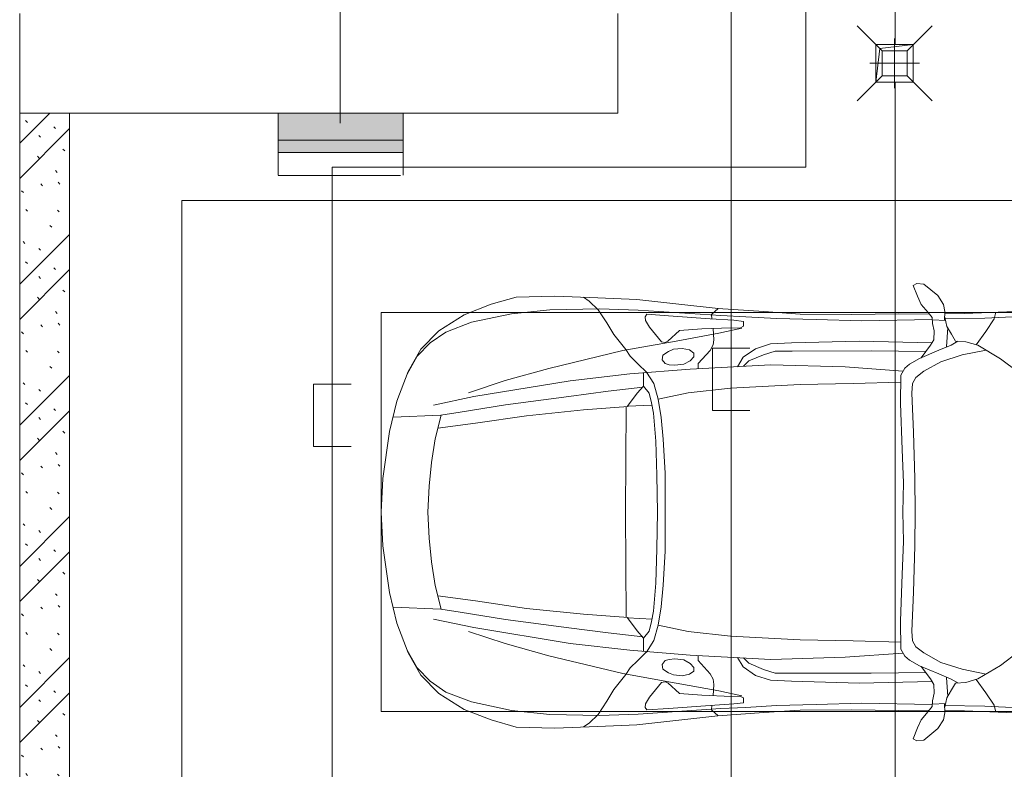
# Model space of a CAD drawing. Header units: millimetres. Extents: x -32229 to 169101, y -13689 to 125138.
# Tile 221 of 256: x 89205 to 93155, y 46318 to 49325. Entities that reach past the tile are written whole.
import ezdxf

# ---------------------------------------------------------------- set-up
doc = ezdxf.new("R2010")
doc.units = ezdxf.units.MM
for name, color, linetype, lineweight in [('A-____-NOTE-TEXT', 5, 'Continuous', 18), ('A-DETL-____-THIN', 7, 'Continuous', 9), ('A-DETL-GENF-OTLN', 7, 'Continuous', 18), ('A-FLOR-____-OTLN', 7, 'Continuous', 18), ('A-WALL-____-PATT', 7, 'Continuous', 40), ('C-PRKG-____-OTLN', 7, 'Continuous', 18), ('I-WALL-____-MCUT', 7, 'Continuous', 40), ('M-EQPM-____-OTLN', 7, 'Continuous', 18), ('P-SANR-FIXT-OTLN', 7, 'Continuous', 18), ('S-COLS-____-MCUT', 7, 'Continuous', 40)]:
    doc.layers.add(name, color=color, linetype=linetype, lineweight=lineweight)
doc.layers.add('A-DETL-____-OTLN', color=7, linetype='Continuous', lineweight=9, true_color=0x00a600)

# ---------------------------------------------------------------- blocks, each defined once
blk = doc.blocks.new('АР_Машиноместо - 4900x2400_М__5300х2500_-3113489--01 ЭМ')
at = {"layer": 'A-DETL-GENF-OTLN', "color": 253, "lineweight": 13, "true_color": 0xaaaaaa}
for p, q in [((927, 4466.6), (804.4, 4436.7)), ((1114.6, 4493), (927, 4466.6)), ((1250, 4500), (1114.6, 4493)), ((1250, 4500), (1385.4, 4493)), ((1385.4, 4493), (1573, 4466.6)), ((1573, 4466.6), (1695.6, 4436.7)), ((804.4, 4436.7), (686, 4391.6)), ((861.2, 4260.3), (869.3, 4451.1)), ((1638.8, 4260.3), (1630.7, 4451.1)), ((1695.6, 4436.7), (1814, 4391.6)), ((686, 4391.6), (596.3, 4340.6)), ((1814, 4391.6), (1903.7, 4340.6)), ((596.3, 4340.6), (522.5, 4267.9)), ((1146, 4306.7), (1050.4, 4297.3)), ((1250, 4312), (1146, 4306.7)), ((1250, 4312), (1354, 4306.7)), ((1354, 4306.7), (1449.6, 4297.3)), ((1903.7, 4340.6), (1977.5, 4267.9)), ((522.5, 4267.9), (458.6, 4167)), ((955.5, 4283.9), (861, 4259.4)), ((914, 4272.5), (893.6, 4121.6)), ((1050.4, 4297.3), (955.5, 4283.9)), ((1449.6, 4297.3), (1544.5, 4283.9)), ((1544.5, 4283.9), (1639, 4259.4)), ((1586, 4272.5), (1606.4, 4121.6)), ((1977.5, 4267.9), (2041.4, 4167)), ((458.6, 4167), (416.4, 4059.2)), ((2041.4, 4167), (2083.6, 4059.2)), ((893.6, 4121.6), (863.9, 3917.5)), ((1606.4, 4121.6), (1636.1, 3917.5)), ((416.4, 4059.2), (387.4, 3958.4)), ((2083.6, 4059.2), (2112.6, 3958.4)), ((387.4, 3958.4), (384, 3802.9)), ((2112.6, 3958.4), (2116, 3802.9)), ((863.9, 3917.5), (840.1, 3687.8)), ((1636.1, 3917.5), (1659.9, 3687.8)), ((384, 3802.9), (390.2, 3630)), ((2116, 3802.9), (2109.8, 3630)), ((403.8, 3665.5), (388.1, 3688.4)), ((840.1, 3687.8), (826.6, 3509.6)), ((1659.9, 3687.8), (1673.4, 3509.6)), ((2096.2, 3665.5), (2111.9, 3688.4)), ((438.6, 3629.8), (403.8, 3665.5)), ((2061.4, 3629.8), (2096.2, 3665.5)), ((390.2, 3630), (397.1, 3474.2)), ((491.4, 3594.2), (438.6, 3629.8)), ((2008.6, 3594.2), (2061.4, 3629.8)), ((2109.8, 3630), (2102.9, 3474.2)), ((537.9, 3567), (491.4, 3594.2)), ((598.3, 3518.6), (537.9, 3567)), ((1901.7, 3518.6), (1962.1, 3567)), ((1962.1, 3567), (2008.6, 3594.2)), ((624.9, 3501.2), (598.3, 3518.6)), ((1250, 3520.1), (827.2, 3517.2)), ((1250, 3520.1), (1672.8, 3517.2)), ((1875.1, 3501.2), (1901.7, 3518.6)), ((654.7, 3470.4), (624.9, 3501.2)), ((676.4, 3260.1), (695.7, 3502.8)), ((773.2, 3472.4), (825.6, 3512.1)), ((825.6, 3512.1), (821, 3413)), ((1674.4, 3512.1), (1679, 3413)), ((1726.8, 3472.4), (1674.4, 3512.1)), ((1823.6, 3260.1), (1804.3, 3502.8)), ((1845.3, 3470.4), (1875.1, 3501.2)), ((397.1, 3474.2), (415.7, 3305.9)), ((456.6, 3434.5), (466.2, 3441.1)), ((466.2, 3441.1), (481.5, 3439.1)), ((481.5, 3439.1), (508, 3422.8)), ((690.2, 3433.7), (654.7, 3470.4)), ((744.1, 3447.2), (691.3, 3447.2)), ((773, 3424.2), (744.1, 3447.2)), ((744.3, 3447), (773.2, 3472.4)), ((1755.7, 3447), (1726.8, 3472.4)), ((1727, 3424.2), (1755.7, 3447)), ((1755.7, 3447.2), (1808.7, 3447.2)), ((1809.8, 3433.7), (1845.3, 3470.4)), ((2018.5, 3439.1), (1992, 3422.8)), ((2033.8, 3441.1), (2018.5, 3439.1)), ((2043.4, 3434.5), (2033.8, 3441.1)), ((2102.9, 3474.2), (2084.3, 3305.9)), ((462.2, 3347.3), (456.6, 3434.5)), ((508, 3422.8), (566.8, 3375.1)), ((811.1, 3414.8), (773, 3424.2)), ((853.3, 3407.2), (811.1, 3414.8)), ((965.3, 3397.8), (853.3, 3407.2)), ((1102.5, 3394.3), (965.3, 3397.8)), ((1397.5, 3394.3), (1534.7, 3397.8)), ((1534.7, 3397.8), (1646.7, 3407.2)), ((1646.7, 3407.2), (1688.9, 3414.8)), ((1688.9, 3414.8), (1727, 3424.2)), ((1992, 3422.8), (1933.2, 3375.1)), ((2037.8, 3347.3), (2043.4, 3434.5)), ((569.7, 3360.7), (564.6, 3349.7)), ((566.8, 3375.1), (569.7, 3360.7)), ((605.2, 3346.8), (620, 3369.3)), ((620, 3369.3), (638.7, 3372.5)), ((638.7, 3372.5), (654.1, 3360.7)), ((654.1, 3360.7), (658.7, 3344.5)), ((1250, 3391.3), (1102.5, 3394.3)), ((1250, 3391.3), (1397.5, 3394.3)), ((1845.9, 3360.7), (1841.3, 3344.5)), ((1861.3, 3372.5), (1845.9, 3360.7)), ((1880, 3369.3), (1861.3, 3372.5)), ((1894.8, 3346.8), (1880, 3369.3)), ((1933.2, 3375.1), (1930.3, 3360.7)), ((1930.3, 3360.7), (1935.4, 3349.7)), ((474.8, 3179.9), (462.2, 3347.3)), ((564.6, 3349.7), (522.2, 3303.2)), ((593.6, 3292.5), (597.1, 3327.4)), ((597.1, 3327.4), (605.2, 3346.8)), ((661.1, 3321.2), (657.2, 3286.3)), ((658.7, 3344.5), (661.1, 3321.2)), ((1841.3, 3344.5), (1838.9, 3321.2)), ((1838.9, 3321.2), (1842.8, 3286.3)), ((1902.9, 3327.4), (1894.8, 3346.8)), ((1906.4, 3292.5), (1902.9, 3327.4)), ((1935.4, 3349.7), (1977.8, 3303.2)), ((2025.2, 3179.9), (2037.8, 3347.3)), ((415.7, 3305.9), (432.8, 3149.3)), ((522.2, 3303.2), (515.3, 3213.7)), ((599.8, 3262.3), (593.6, 3292.5)), ((657.2, 3286.3), (643.2, 3259.9)), ((1842.8, 3286.3), (1856.8, 3259.9)), ((1900.2, 3262.3), (1906.4, 3292.5)), ((1977.8, 3303.2), (1984.7, 3213.7)), ((2084.3, 3305.9), (2067.1, 3148.3)), ((612.1, 3245.7), (599.8, 3262.3)), ((626.8, 3246.1), (612.1, 3245.7)), ((643.2, 3259.9), (626.8, 3246.1)), ((659.3, 2936), (676.4, 3260.1)), ((1840.7, 2936), (1823.6, 3260.1)), ((1856.8, 3259.9), (1873.2, 3246.1)), ((1873.2, 3246.1), (1887.9, 3245.7)), ((1887.9, 3245.7), (1900.2, 3262.3)), ((515.3, 3213.7), (510.9, 3094.6)), ((654.5, 3228.1), (601.7, 3179.4)), ((674.6, 3227.6), (654.5, 3228.1)), ((1825.4, 3227.6), (1845.5, 3228.1)), ((1845.5, 3228.1), (1898.3, 3179.4)), ((1984.7, 3213.7), (1989.1, 3094.6)), ((456.9, 3174.2), (432.9, 3148.3)), ((475.2, 3173.5), (456.9, 3174.2)), ((480.8, 3085), (474.8, 3179.9)), ((558.4, 3165.4), (513.6, 3168)), ((579.5, 3167.7), (558.4, 3165.4)), ((601.7, 3179.4), (579.5, 3167.7)), ((1898.3, 3179.4), (1920.5, 3167.7)), ((1920.5, 3167.7), (1941.6, 3165.4)), ((1941.6, 3165.4), (1986.4, 3168)), ((2019.2, 3085), (2025.2, 3179.9)), ((2024.8, 3173.5), (2043.1, 3174.2)), ((2043.1, 3174.2), (2067.1, 3148.3)), ((432.8, 3149.3), (446, 2964.8)), ((2067.2, 3149.3), (2054, 2964.8)), ((485.6, 3046.1), (480.8, 3085)), ((510.9, 3094.6), (512.2, 3061.4)), ((1989.1, 3094.6), (1987.8, 3061.4)), ((2014.4, 3046.1), (2019.2, 3085)), ((504.5, 3046.6), (485.6, 3046.1)), ((512.2, 3061.4), (504.5, 3046.6)), ((665.1, 3046.1), (643.6, 3024.6)), ((1834.9, 3046.1), (1856.4, 3024.6)), ((1987.8, 3061.4), (1995.5, 3046.6)), ((1995.5, 3046.6), (2014.4, 3046.1)), ((643.6, 3024.6), (618.7, 2966.7)), ((1856.4, 3024.6), (1881.3, 2966.7)), ((446, 2964.8), (456.1, 2818.3)), ((618.7, 2966.7), (604.4, 2919.4)), ((1881.3, 2966.7), (1895.6, 2919.4)), ((2054, 2964.8), (2043.9, 2818.3)), ((667.8, 2638.3), (659.3, 2936)), ((1832.2, 2638.3), (1840.7, 2936)), ((604.4, 2919.4), (604.4, 2850.8)), ((1895.6, 2919.4), (1895.6, 2850.8)), ((604.4, 2850.8), (603.5, 2534.3)), ((1895.6, 2850.8), (1896.5, 2534.3)), ((456.1, 2818.3), (456.8, 2613.6)), ((2043.9, 2818.3), (2043.2, 2613.6)), ((456.8, 2613.6), (454.5, 2423.6)), ((684.8, 2406.5), (667.8, 2638.3)), ((1815.2, 2406.5), (1832.2, 2638.3)), ((2043.2, 2613.6), (2045.5, 2423.6)), ((603.5, 2534.3), (606.1, 2314.9)), ((1896.5, 2534.3), (1893.9, 2314.9)), ((454.5, 2423.6), (456, 2301.1)), ((700.6, 2415.4), (672.8, 2399.7)), ((813.8, 2416.7), (700.6, 2415.4)), ((999.2, 2409.3), (813.8, 2416.7)), ((1500.8, 2409.3), (1686.2, 2416.7)), ((1686.2, 2416.7), (1799.4, 2415.4)), ((1799.4, 2415.4), (1827.2, 2399.7)), ((2045.5, 2423.6), (2044, 2301.1)), ((656.7, 2380.3), (633.8, 2340.5)), ((672.8, 2399.7), (656.7, 2380.3)), ((772.7, 2371.5), (734.3, 2368.8)), ((929.1, 2364.1), (772.7, 2371.5)), ((1132.7, 2404.6), (999.2, 2409.3)), ((1250, 2406.6), (1132.7, 2404.6)), ((1250, 2406.6), (1367.3, 2404.6)), ((1367.3, 2404.6), (1500.8, 2409.3)), ((1570.9, 2364.1), (1727.3, 2371.5)), ((1727.3, 2371.5), (1765.7, 2368.8)), ((1827.2, 2399.7), (1843.3, 2380.3)), ((1843.3, 2380.3), (1866.2, 2340.5)), ((341.2, 2366.2), (333.1, 2350.6)), ((333.1, 2350.6), (335.2, 2322.3)), ((384.4, 2347.9), (341.2, 2366.2)), ((417.4, 2333.8), (384.4, 2347.9)), ((449.8, 2306.1), (417.4, 2333.8)), ((630.6, 2332.9), (580.6, 2296)), ((633.8, 2340.5), (600.8, 2263)), ((710, 2355.4), (685.1, 2322.3)), ((734.3, 2368.8), (710, 2355.4)), ((1115.2, 2358.7), (929.1, 2364.1)), ((1250, 2357.8), (1115.2, 2358.7)), ((1250, 2357.8), (1384.8, 2358.7)), ((1384.8, 2358.7), (1570.9, 2364.1)), ((1765.7, 2368.8), (1790, 2355.4)), ((1790, 2355.4), (1814.9, 2322.3)), ((1866.2, 2340.5), (1899.2, 2263)), ((1869.4, 2332.9), (1919.4, 2296)), ((2050.2, 2306.1), (2082.6, 2333.8)), ((2082.6, 2333.8), (2115.6, 2347.9)), ((2115.6, 2347.9), (2158.8, 2366.2)), ((2158.8, 2366.2), (2166.9, 2350.6)), ((2166.9, 2350.6), (2164.8, 2322.3)), ((335.2, 2322.3), (381.7, 2266.4)), ((470, 2290), (449.8, 2306.1)), ((580.6, 2296), (559, 2282.6)), ((685.1, 2322.3), (647.3, 2254.2)), ((1814.9, 2322.3), (1852.7, 2254.2)), ((1919.4, 2296), (1941, 2282.6)), ((2030, 2290), (2050.2, 2306.1)), ((2164.8, 2322.3), (2118.3, 2266.4)), ((381.7, 2266.4), (417.4, 2243.4)), ((493.6, 2288.6), (470, 2290)), ((482, 2235.6), (479.1, 2288.7)), ((523.3, 2281.2), (493.6, 2288.6)), ((559, 2282.6), (523.3, 2281.2)), ((600.8, 2263), (579.9, 2213.8)), ((647.3, 2254.2), (619.7, 2168.6)), ((1852.7, 2254.2), (1880.3, 2168.6)), ((1899.2, 2263), (1920.1, 2213.8)), ((1941, 2282.6), (1976.7, 2281.2)), ((1976.7, 2281.2), (2006.4, 2288.6)), ((2006.4, 2288.6), (2030, 2290)), ((2018, 2235.6), (2020.9, 2288.7)), ((2118.3, 2266.4), (2082.6, 2243.4)), ((417.4, 2243.4), (445.1, 2238.7)), ((445.1, 2238.7), (481.8, 2239.5)), ((453, 2159.1), (455, 2238.9)), ((505.1, 2230), (467.5, 2239.2)), ((536.7, 2211.8), (505.1, 2230)), ((586.6, 2231.3), (510.1, 2227.1)), ((579.9, 2213.8), (564.9, 2186.5)), ((1913.4, 2231.3), (1989.9, 2227.1)), ((1920.1, 2213.8), (1935.1, 2186.5)), ((1963.3, 2211.8), (1994.9, 2230)), ((1994.9, 2230), (2032.5, 2239.2)), ((2054.9, 2238.7), (2018.2, 2239.5)), ((2047, 2159.1), (2045, 2238.9)), ((2082.6, 2243.4), (2054.9, 2238.7)), ((564.3, 2195.4), (536.7, 2211.8)), ((567.1, 2153.8), (564.3, 2195.4)), ((1932.9, 2153.8), (1935.7, 2195.4)), ((1935.7, 2195.4), (1963.3, 2211.8)), ((444.9, 1956.8), (453, 2159.1)), ((580.7, 2105.7), (567.1, 2153.8)), ((619.7, 2168.6), (600.3, 2072.7)), ((1880.3, 2168.6), (1899.7, 2072.7)), ((1919.3, 2105.7), (1932.9, 2153.8)), ((2055.1, 1956.8), (2047, 2159.1)), ((578.8, 2112.6), (525.5, 2074.6)), ((634.6, 2015), (580.7, 2105.7)), ((1865.4, 2015), (1919.3, 2105.7)), ((1921.2, 2112.6), (1974.5, 2074.6)), ((525.5, 2074.6), (475.1, 2041)), ((1974.5, 2074.6), (2024.9, 2041)), ((475.1, 2041), (447.5, 2034.4)), ((690.7, 1941.6), (634.6, 2015)), ((1809.3, 1941.6), (1865.4, 2015)), ((2024.9, 2041), (2052.5, 2034.4))]:
    blk.add_line(p, q, dxfattribs=at)
at = {"layer": 'A-DETL-GENF-OTLN', "color": 254, "lineweight": 13, "true_color": 0xd4d4d4}
for p, q in [((696.3, 4395.8), (625, 4354.8)), ((1803.7, 4395.8), (1875, 4354.8)), ((625, 4354.8), (571.5, 4303.1)), ((1875, 4354.8), (1928.5, 4303.1)), ((571.5, 4303.1), (527.8, 4239.8)), ((786.9, 4128.3), (821.1, 4289.8)), ((1713.1, 4128.3), (1678.9, 4289.8)), ((1928.5, 4303.1), (1972.2, 4239.8)), ((527.8, 4239.8), (488.6, 4138.1)), ((849, 4182.8), (861.2, 4260.3)), ((1651, 4182.8), (1638.8, 4260.3)), ((1972.2, 4239.8), (2011.4, 4138.1)), ((722.7, 4001.8), (771.7, 4149.8)), ((819.4, 4000.8), (849, 4182.8)), ((1680.6, 4000.8), (1651, 4182.8)), ((1777.3, 4001.8), (1728.3, 4149.8)), ((488.6, 4138.1), (454.7, 3976.8)), ((723.2, 3741.5), (786.9, 4128.3)), ((1776.8, 3741.5), (1713.1, 4128.3)), ((2011.4, 4138.1), (2045.3, 3976.8)), ((673.6, 3827.1), (722.7, 4001.8)), ((785.7, 3746.6), (819.4, 4000.8)), ((1714.3, 3746.6), (1680.6, 4000.8)), ((1826.4, 3827.1), (1777.3, 4001.8)), ((454.7, 3976.8), (438.6, 3823.4)), ((2045.3, 3976.8), (2061.4, 3823.4)), ((438.6, 3823.4), (434.2, 3623.7)), ((602.3, 3530.2), (673.6, 3827.1)), ((1897.7, 3530.2), (1826.4, 3827.1)), ((2061.4, 3823.4), (2065.8, 3623.7)), ((695.7, 3502.8), (723.2, 3741.5)), ((765.5, 3589.1), (785.7, 3746.6)), ((1734.5, 3589.1), (1714.3, 3746.6)), ((1804.3, 3502.8), (1776.8, 3741.5)), ((434.2, 3623.7), (439.5, 3468.5)), ((2065.8, 3623.7), (2060.5, 3468.5)), ((749.1, 3450.8), (765.5, 3589.1)), ((1750.9, 3450.8), (1734.5, 3589.1)), ((564, 3316.2), (602.3, 3530.2)), ((1936, 3316.2), (1897.7, 3530.2)), ((439.5, 3468.5), (462, 3136.6)), ((2060.5, 3468.5), (2038, 3136.6)), ((734.6, 3405.8), (688.5, 3435.5)), ((797.1, 3388.2), (734.6, 3405.8)), ((1702.9, 3388.2), (1765.4, 3405.8)), ((1765.4, 3405.8), (1811.5, 3435.5)), ((771.7, 3268.5), (797.1, 3388.2)), ((870, 3377.1), (797.1, 3388.2)), ((957.1, 3368.9), (870, 3377.1)), ((1093.5, 3360.7), (957.1, 3368.9)), ((1250, 3360.7), (1093.5, 3360.7)), ((1250, 3360.7), (1406.5, 3360.7)), ((1406.5, 3360.7), (1542.9, 3368.9)), ((1542.9, 3368.9), (1630, 3377.1)), ((1630, 3377.1), (1702.9, 3388.2)), ((1728.3, 3268.5), (1702.9, 3388.2)), ((532.7, 3145.9), (564, 3316.2)), ((1967.3, 3145.9), (1936, 3316.2)), ((752.8, 3099), (771.7, 3268.5)), ((1747.2, 3099), (1728.3, 3268.5)), ((462, 3136.6), (466.3, 3036.3)), ((512.5, 3053.2), (532.7, 3145.9)), ((1987.5, 3053.2), (1967.3, 3145.9)), ((2038, 3136.6), (2033.7, 3036.3)), ((737.8, 2818.3), (752.8, 3099)), ((1762.2, 2818.3), (1747.2, 3099)), ((595.2, 2997.9), (629, 3048.1)), ((629, 3048.1), (666.7, 3069.7)), ((1871, 3048.1), (1833.3, 3069.7)), ((1904.8, 2997.9), (1871, 3048.1)), ((466.3, 3036.3), (473.9, 2913.7)), ((2033.7, 3036.3), (2026.1, 2913.7)), ((575.7, 2937.4), (595.2, 2997.9)), ((1924.3, 2937.4), (1904.8, 2997.9)), ((571.6, 2853.3), (575.7, 2937.4)), ((1928.4, 2853.3), (1924.3, 2937.4)), ((473.9, 2913.7), (477.8, 2754.7)), ((2026.1, 2913.7), (2022.2, 2754.7)), ((564.4, 2580.5), (571.6, 2853.3)), ((1935.6, 2580.5), (1928.4, 2853.3)), ((733.8, 2606.7), (737.8, 2818.3)), ((1766.2, 2606.7), (1762.2, 2818.3)), ((477.8, 2754.7), (483.3, 2571.4)), ((2022.2, 2754.7), (2016.7, 2571.4)), ((483.3, 2571.4), (478, 2290)), ((570.6, 2291.4), (564.4, 2580.5)), ((728.4, 2415.7), (733.8, 2606.7)), ((1771.6, 2415.7), (1766.2, 2606.7)), ((1929.4, 2291.4), (1935.6, 2580.5)), ((2016.7, 2571.4), (2022, 2290)), ((471.8, 2077.7), (474.5, 2239.3)), ((2028.2, 2077.7), (2025.5, 2239.3)), ((462.8, 1889.5), (471.8, 2077.7)), ((2037.2, 1889.5), (2028.2, 2077.7))]:
    blk.add_line(p, q, dxfattribs=at)
at = {"layer": 'C-PRKG-____-OTLN', "color": 253, "lineweight": 13, "true_color": 0xaaaaaa}
for p, q in [((2500, 5300), (0, 5300)), ((2500, 0), (2500, 5300)), ((450, 4500), (2050, 4500)), ((450, 800), (450, 4500)), ((2050, 800), (2050, 4500))]:
    blk.add_line(p, q, dxfattribs=at)
blk = doc.blocks.new('АР_Канал вертикальный прямоугольный - ВК-5405369--01 ЭМ')
at = {"layer": 'M-EQPM-____-OTLN', "color": 253, "lineweight": 13, "true_color": 0xaaaaaa}
for p, q in [((75, 75), (-75, 75)), ((-75, 75), (-75, -75)), ((75, 75), (-75, 75)), ((-75, 75), (-75, -75)), ((-75, -75), (-75, 75)), ((-75, 75), (75, 75)), ((-75, -75), (-60, 60)), ((-75, -75), (-60, 60)), ((-60, 60), (75, 75)), ((-60, 60), (75, 75)), ((75, -75), (75, 75)), ((75, 75), (75, -75)), ((-75, -75), (75, -75)), ((75, -75), (-75, -75))]:
    blk.add_line(p, q, dxfattribs=at)
blk = doc.blocks.new('АР_Трап - 100-100-V67--01 ЭМ')
at = {"layer": 'P-SANR-FIXT-OTLN', "color": 253, "lineweight": 13, "true_color": 0xaaaaaa}
for p, q in [((-50, 50), (-150, 150)), ((50, 50), (150, 150)), ((0, -100), (0, 100)), ((-50, -50), (-50, 50)), ((50, 50), (-50, 50)), ((50, -50), (50, 50)), ((-100, 0), (100, 0)), ((-50, -50), (-150, -150)), ((-50, -50), (50, -50)), ((50, -50), (150, -150))]:
    blk.add_line(p, q, dxfattribs=at)
blk = doc.blocks.new('Наметкина 10_РД_АР_П_отсоединено_rvt-1--01 ЭМ')
at = {"layer": 'A-WALL-____-PATT', "lineweight": 5, "true_color": 0xaaaaaa}
h = blk.add_hatch(dxfattribs=at)
h.set_pattern_fill('FP_6', color=253, style=0, pattern_type=2)
h.set_pattern_definition([(135, (300.56, 377.28), (-565.6854, 6e-14), [10, -790]), (135, (349.8, 474.73), (-565.6854, 6e-14), [10, -790]), (135, (423.93, 473.06), (-565.6854, 6e-14), [10, -790]), (135, (229.92, 447.9), (-565.6854, 6e-14), [10, -790]), (135, (155.08, 447.9), (-565.6854, 6e-14), [10, -790]), (135, (114.9, 369.03), (-565.6854, 6e-14), [10, -790]), (135, (132.43, 285.8), (-565.6854, 6e-14), [10, -790]), (135, (214.66, 322), (-565.6854, 6e-14), [10, -790]), (135, (198.16, 261.88), (-565.6854, 6e-14), [10, -790]), (135, (45.2, 272.9), (-565.6854, 6e-14), [10, -790]), (135, (42.32, 336.16), (-565.6854, 6e-14), [10, -790]), (135, (92.26, 192.24), (-565.6854, 6e-14), [10, -790]), (135, (7.07, 149.2), (-565.6854, 6e-14), [10, -790]), (135, (80.6, 95.1), (-565.6854, 6e-14), [10, -790]), (135, (79.53, 36.94), (-565.6854, 6e-14), [10, -790]), (135, (153.87, 74.56), (-565.6854, 6e-14), [10, -790]), (135, (228.35, 124.8), (-565.6854, 6e-14), [10, -790]), (135, (279.75, 180.4), (-565.6854, 6e-14), [10, -790]), (135, (282.9, 31.63), (-565.6854, 6e-14), [10, -790]), (135, (377.38, 53.45), (-565.6854, 6e-14), [10, -790]), (135, (352.28, 102.7), (-565.6854, 6e-14), [10, -790]), (135, (354.05, 0), (-565.6854, 6e-14), [10, -790]), (135, (553.23, 16.45), (-565.6854, 6e-14), [10, -790]), (135, (542.38, 63.45), (-565.6854, 6e-14), [10, -790]), (135, (536.58, 239.3), (-565.6854, 6e-14), [10, -790]), (135, (475.85, 203.9), (-565.6854, 6e-14), [10, -790]), (135, (475.85, 316.54), (-565.6854, 6e-14), [10, -790]), (135, (520.8, 408.7), (-565.6854, 6e-14), [10, -790]), (135, (551.1, 470.8), (-565.6854, 6e-14), [10, -790]), (135, (235.25, 537.93), (-565.6854, 6e-14), [10, -790]), (135, (407.25, 547.65), (-565.6854, 6e-14), [10, -790]), (135, (94.5, 558.6), (-565.6854, 6e-14), [10, -790]), (135, (46.4, 532.3), (-565.6854, 6e-14), [10, -790]), (135, (85.56, 465.04), (-565.6854, 6e-14), [10, -790]), (135, (355.53, 181.14), (-565.6854, 6e-14), [10, -790]), (135, (362.23, 243.6), (-565.6854, 6e-14), [10, -790]), (135, (413.45, 344.1), (-565.6854, 6e-14), [10, -790]), (135, (286.3, 273.25), (-565.6854, 6e-14), [10, -790]), (135, (423.02, 263.72), (-565.6854, 6e-14), [10, -790]), (135, (162.94, 190.2), (-565.6854, 6e-14), [10, -790]), (135, (470.25, 120.93), (-565.6854, 6e-14), [10, -790]), (135, (484.48, 9.78), (-565.6854, 6e-14), [10, -790]), (45, (0, 212.13), (-565.6854, 0), []), (45, (212.13, 0), (-565.6854, 0), []), (45, (353.55, 0), (-565.6854, 0), []), (45, (0, 353.55), (-565.6854, 0), [])])
h.paths.add_polyline_path([(89205.3, 44550), (89405.3, 44550), (89405.3, 48950), (89205.3, 48950), (89205.3, 46125)])
at = {"layer": 'A-FLOR-____-OTLN', "color": 253, "lineweight": 13, "true_color": 0xaaaaaa}
for p, q in [((92717.8, 49225), (92717.8, 51925)), ((92717.8, 46125), (92717.8, 49075))]:
    blk.add_line(p, q, dxfattribs=at)
at = {"layer": 'I-WALL-____-MCUT', "color": 253, "lineweight": 13, "true_color": 0xaaaaaa}
for p, q in [((89205.3, 48950), (89205.3, 44550)), ((89405.3, 48950), (89205.3, 48950)), ((89405.3, 44550), (89405.3, 48950))]:
    blk.add_line(p, q, dxfattribs=at)
at = {"layer": 'S-COLS-____-MCUT', "color": 253, "lineweight": 15, "true_color": 0xaaaaaa}
for p, q in [((89205.3, 49350), (89205.3, 48950)), ((91605.3, 48950), (91605.3, 49350)), ((89205.3, 48950), (90242.3, 48950)), ((90743.2, 48950), (91605.3, 48950))]:
    blk.add_line(p, q, dxfattribs=at)
at = {"layer": 'C-PRKG-____-OTLN', "color": 253, "lineweight": 13, "true_color": 0xaaaaaa, "rotation": 90.00000000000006}
blk.add_blockref('АР_Машиноместо - 4900x2400_М__5300х2500_-3113489--01 ЭМ', (95155.3, 46100), dxfattribs=at)
at = {"layer": 'M-EQPM-____-OTLN', "color": 253, "lineweight": 13, "true_color": 0xaaaaaa}
blk.add_blockref('АР_Канал вертикальный прямоугольный - ВК-5405369--01 ЭМ', (92715.3, 49150), dxfattribs=at)
at = {"layer": 'P-SANR-FIXT-OTLN', "color": 253, "lineweight": 13, "true_color": 0xaaaaaa}
blk.add_blockref('АР_Трап - 100-100-V67--01 ЭМ', (92715.3, 49150), dxfattribs=at)

msp = doc.modelspace()

# ---------------------------------------------------------------- hatches: boundary and pattern name
at = {"layer": 'A-____-NOTE-TEXT', "lineweight": 5, "true_color": 0x0000ff}
msp.add_hatch(color=5, dxfattribs=at).paths.add_polyline_path([(90743.2, 48793), (90743.2, 48950), (90242.3, 48950), (90242.3, 48793)])

# ---------------------------------------------------------------- linework, layer by layer
at = {"layer": 'A-____-NOTE-TEXT', "color": 5, "lineweight": 9, "true_color": 0x0000ff}
for p, q in [((90743.2, 48950), (90241.6, 48950)), ((90743.2, 48950), (90242.3, 48950)), ((90242.3, 48950), (90242.3, 48793)), ((90242.3, 48950), (90242.3, 48701.4)), ((90743.2, 48793), (90743.2, 48950)), ((90743.2, 48701.4), (90743.2, 48950)), ((90743.2, 48842.3), (90242.3, 48842.3)), ((90242.3, 48793), (90743.2, 48793)), ((90242.8, 48700.7), (90732.9, 48700.7))]:
    msp.add_line(p, q, dxfattribs=at)
at = {"layer": 'A-DETL-____-OTLN', "color": 1, "true_color": 0xff0000}
for p, q in [((92059.5, 7194.8), (92059.5, 70994.8)), ((92134.5, 48007.5), (91984.5, 48007.5)), ((91984.5, 48007.5), (91984.5, 47757.5)), ((91984.5, 47757.5), (92134.5, 47757.5))]:
    msp.add_line(p, q, dxfattribs=at)
at = {"layer": 'A-DETL-____-OTLN', "color": 5, "true_color": 0x0000ff}
for p, q in [((92359.5, 68136.7), (92359.5, 48733.2)), ((92359.5, 48733.2), (90459.5, 48733.2)), ((90459.5, 48733.2), (90459.5, 43798.2)), ((90534.5, 47862.5), (90384.5, 47862.5)), ((90384.5, 47862.5), (90384.5, 47612.5)), ((90384.5, 47612.5), (90534.5, 47612.5))]:
    msp.add_line(p, q, dxfattribs=at)
at = {"layer": 'A-DETL-____-THIN'}
msp.add_line((90490.4, 49829.7), (90490.4, 48909.7), dxfattribs=at)

# ---------------------------------------------------------------- block references
at = {"lineweight": 5}
msp.add_blockref('Наметкина 10_РД_АР_П_отсоединено_rvt-1--01 ЭМ', (0, 0), dxfattribs=at)

doc.saveas('drawing.dxf')
